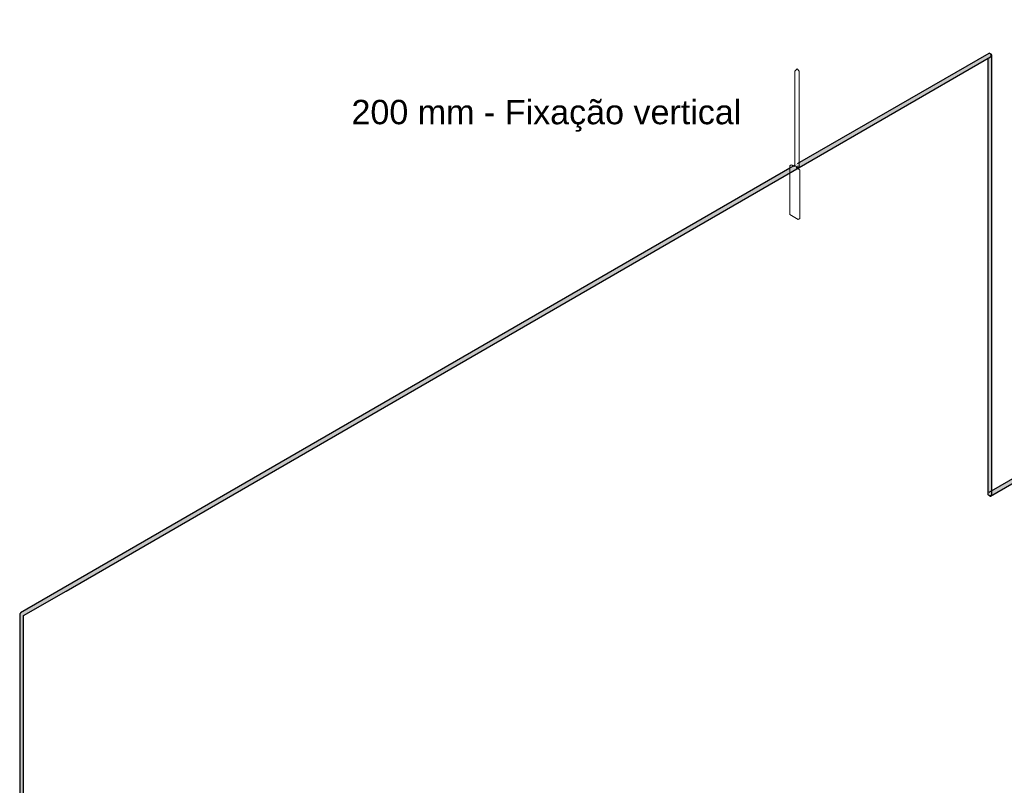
# Model space of a CAD drawing. Header units: millimetres. Extents: x 4477830 to 4478275, y -30323838 to -30323445.
# Tile 67 of 124: x 4477988.48 to 4477996.55, y -30323474.34 to -30323468.06. Entities that reach past the tile are written whole.
import ezdxf

# ---------------------------------------------------------------- set-up
doc = ezdxf.new("R2010")
doc.units = ezdxf.units.MM
doc.linetypes.add('NULL', pattern=[0])
for name, color, linetype, lineweight in [('PR-Captor', 9, 'Continuous', 18), ('PR-Condutos', 150, 'Continuous', 25), ('Textos', 7, 'Continuous', 9)]:
    doc.layers.add(name, color=color, linetype=linetype, lineweight=lineweight)
doc.styles.add('ARIAL', font='arial.ttf')

msp = doc.modelspace()

# ---------------------------------------------------------------- hatches: boundary and pattern name
at = {"layer": 'PR-Condutos', "linetype": 'Continuous', "true_color": 0x105689}
for points in [[(4477996.4264, -30323471.9391), (4478003.1412, -30323468.0635), (4478003.1373, -30323468.0645)], [(4478003.1459, -30323468.065), (4477996.435, -30323471.9396), (4478003.094, -30323468.1016), (4477996.4397, -30323471.9435), (4478003.0308, -30323468.1457), (4478003.1335, -30323468.0788), (4478003.1507, -30323468.0689)], [(4477996.4418, -30323471.9677), (4478003.1527, -30323468.0931), (4477996.445, -30323471.9654)], [(4478003.1569, -30323468.0806), (4478003.1545, -30323468.0744), (4477996.4436, -30323471.949)], [(4477996.445, -30323471.9654), (4478003.156, -30323468.0909), (4477996.4465, -30323471.961)], [(4478003.1434, -30323468.0981), (4477996.445, -30323471.9654), (4478003.1202, -30323468.1119)], [(4478003.142, -30323468.095), (4478003.1569, -30323468.0806), (4478003.1105, -30323468.1074), (4477996.446, -30323471.9552), (4478003.1014, -30323468.1188)], [(4478003.1434, -30323468.0981), (4478003.1575, -30323468.0864), (4477996.4465, -30323471.961)], [(4477996.4513, -30323471.9302), (4478003.1459, -30323468.065), (4478003.1412, -30323468.0635), (4477996.4697, -30323471.9141), (4477996.4513, -30323471.9259)], [(4477996.4513, -30323471.9582), (4478003.1575, -30323468.0864), (4477996.4522, -30323471.9516)], [(4478003.094, -30323468.1016), (4477996.4513, -30323471.9302), (4477996.4513, -30323471.9368)], [(4478003.1105, -30323468.1074), (4477996.457, -30323471.9413), (4477996.4513, -30323471.9521)], [(4478003.0308, -30323468.1457), (4477996.4513, -30323471.9368), (4477996.4513, -30323471.9445)], [(4478003.0308, -30323468.1457), (4477996.535, -30323471.8962), (4478003.0296, -30323468.1465)], [(4477994.8556, -30323469.246), (4477996.4303, -30323468.3381), (4477996.4264, -30323468.3391)], [(4477996.4418, -30323468.3677), (4477996.446, -30323468.3552), (4477996.435, -30323468.3396), (4477994.8711, -30323469.2425), (4477994.8728, -30323469.2559), (4477996.4188, -30323468.3633), (4477994.8711, -30323469.257), (4477996.4188, -30323468.3708), (4477994.8677, -30323469.2664), (4477996.4188, -30323468.3709), (4477994.8677, -30323469.2665), (4477996.4188, -30323468.3769), (4477994.8677, -30323469.2726), (4477996.4188, -30323468.377), (4477994.8677, -30323469.2726), (4477996.4188, -30323468.3805), (4477994.8742, -30323469.2723)], [(4477996.435, -30323468.3396), (4477996.4303, -30323468.3381), (4477994.8711, -30323469.237), (4477994.8711, -30323469.2425)], [(4477996.4188, -30323468.3633), (4477994.8728, -30323469.2559), (4477994.8711, -30323469.257)], [(4477994.8711, -30323469.2745), (4477996.4418, -30323468.3677), (4477994.8741, -30323469.2724)], [(4477996.4188, -30323468.3708), (4477994.8746, -30323469.255), (4477994.8711, -30323469.2644)], [(4477996.4188, -30323468.3769), (4477994.8782, -30323469.2605), (4477994.8711, -30323469.2706)], [(4477996.4188, -30323468.377), (4477994.8757, -30323469.2679), (4477994.8711, -30323469.2706)], [(4477996.4188, -30323468.3805), (4477994.8757, -30323469.268), (4477994.8715, -30323469.2739)], [(4477996.4188, -30323468.3709), (4477994.8752, -30323469.2621), (4477994.8752, -30323469.2622)], [(4477996.4188, -30323468.381), (4477996.4188, -30323471.9545), (4477996.4261, -30323471.9609), (4477996.4324, -30323468.3744), (4477996.4212, -30323468.3796)], [(4477996.4453, -30323468.3657), (4477996.4324, -30323468.3623), (4477996.4324, -30323468.3731), (4477996.4298, -30323469.8198), (4477996.4324, -30323471.9356), (4477996.4324, -30323471.9623), (4477996.4495, -30323471.9573), (4477996.4478, -30323469.8151)], [(4477996.4495, -30323468.3573), (4477996.4453, -30323468.3646), (4477996.4478, -30323469.8151)], [(4477996.4496, -30323471.9257), (4477996.4495, -30323471.9573), (4477996.4513, -30323471.9535), (4477996.4513, -30323468.3535), (4477996.4495, -30323468.3573), (4477996.4478, -30323469.8151)], [(4477994.8544, -30323469.2802), (4477994.8677, -30323469.2594), (4477994.8461, -30323469.2739), (4477994.8257, -30323469.2759), (4477994.8642, -30323469.2465), (4477994.8365, -30323469.2651), (4477994.8365, -30323469.2625), (4477988.4941, -30323472.9243), (4477988.4893, -30323472.9227), (4477994.8595, -30323469.2449), (4477988.4854, -30323472.9238), (4477988.4827, -30323472.9311), (4477988.5056, -30323472.9457), (4477994.7949, -30323469.3181)], [(4477994.8365, -30323469.257), (4477988.4854, -30323472.9238), (4477994.7949, -30323469.2822)], [(4477994.8365, -30323469.2597), (4477994.8365, -30323469.2582), (4477988.4893, -30323472.9227), (4477994.7949, -30323469.2865)], [(4477994.8365, -30323469.2625), (4477988.4893, -30323472.9227), (4477988.4941, -30323472.9243), (4477994.8133, -30323469.2759)], [(4477994.8742, -30323469.2723), (4477988.5102, -30323472.943), (4477988.5041, -30323472.9501)], [(4477994.871, -30323469.2746), (4477988.5102, -30323472.9466), (4477988.5102, -30323472.947)], [(4477994.8575, -30323469.282), (4477988.8579, -30323472.7459), (4477994.7949, -30323469.3185)], [(4477994.8629, -30323469.2759), (4477994.7949, -30323469.3181), (4477994.8575, -30323469.282)], [(4477994.8596, -30323469.245), (4477994.8318, -30323469.2609), (4477994.8365, -30323469.2625)], [(4477994.869, -30323469.2505), (4477994.8412, -30323469.2664), (4477994.8451, -30323469.2719)], [(4477994.8548, -30323469.2739), (4477994.8677, -30323469.2664), (4477994.8677, -30323469.259), (4477994.8451, -30323469.2719)], [(4477996.4261, -30323471.9609), (4477996.4324, -30323471.9623), (4477996.4298, -30323469.8198)], [(4477988.4788, -30323476.5255), (4477988.4825, -30323476.5444), (4477988.4882, -30323472.9465), (4477988.4882, -30323476.4965), (4477988.4882, -30323476.5465), (4477988.4949, -30323476.5471), (4477988.5015, -30323472.9521), (4477988.5055, -30323473.7814), (4477988.5068, -30323472.9436), (4477988.4837, -30323472.9303), (4477988.4777, -30323472.9372), (4477988.4777, -30323476.5372), (4477988.4788, -30323472.9411), (4477988.4825, -30323472.9444)], [(4477988.4777, -30323476.5258), (4477988.4788, -30323476.5276), (4477988.4825, -30323472.9444), (4477988.4788, -30323472.9411)], [(4477988.4827, -30323476.5253), (4477988.4882, -30323476.5465), (4477988.4882, -30323476.5133), (4477988.4882, -30323472.9465), (4477988.4826, -30323476.4819)], [(4477988.4949, -30323476.5471), (4477988.5015, -30323476.5461), (4477988.5015, -30323472.9461)], [(4477988.5068, -30323476.5436), (4477988.5055, -30323473.7814), (4477988.5015, -30323472.9461), (4477988.5015, -30323476.5307)], [(4477988.5091, -30323473.7789), (4477988.5068, -30323472.9436), (4477988.5055, -30323473.7814), (4477988.5068, -30323476.5436), (4477988.5102, -30323476.5362), (4477988.5102, -30323472.947), (4477988.5099, -30323472.9472)], [(4477988.5091, -30323473.7789), (4477988.5098, -30323472.9472), (4477988.5068, -30323472.9436)]]:
    msp.add_hatch(color=146, dxfattribs=at).paths.add_polyline_path(points)

# ---------------------------------------------------------------- linework, layer by layer
at = {"layer": 'PR-Captor', "color": 251}
for p, q in [((4477994.8538, -30323468.4659), (4477994.8365, -30323468.4859)), ((4477994.8365, -30323468.4859), (4477994.8365, -30323468.5059)), ((4477994.8365, -30323468.5059), (4477994.8365, -30323468.7561)), ((4477994.8711, -30323468.4859), (4477994.8538, -30323468.4659)), ((4477994.8711, -30323468.5059), (4477994.8711, -30323468.4859)), ((4477994.8711, -30323468.747), (4477994.8711, -30323468.5059)), ((4477994.8711, -30323469.2154), (4477994.8711, -30323468.747)), ((4477994.8365, -30323468.7561), (4477994.8365, -30323469.2045)), ((4477994.8365, -30323469.2045), (4477994.8365, -30323469.2237)), ((4477994.8365, -30323469.2237), (4477994.8365, -30323469.2373)), ((4477994.8711, -30323469.237), (4477994.8711, -30323469.2154)), ((4477994.807, -30323469.2529), (4477994.7949, -30323469.2599)), ((4477994.7949, -30323469.2599), (4477994.7949, -30323469.2619)), ((4477994.7949, -30323469.2619), (4477994.7949, -30323469.2739)), ((4477994.7949, -30323469.2739), (4477994.7949, -30323469.281)), ((4477994.7949, -30323469.281), (4477994.7949, -30323469.3185)), ((4477994.814, -30323469.2569), (4477994.807, -30323469.2529)), ((4477994.8253, -30323469.2634), (4477994.814, -30323469.2569)), ((4477994.8365, -30323469.2373), (4477994.8365, -30323469.251)), ((4477994.8365, -30323469.251), (4477994.8365, -30323469.257)), ((4477994.8365, -30323469.257), (4477994.8365, -30323469.2699)), ((4477994.8469, -30323469.2759), (4477994.8677, -30323469.2759)), ((4477994.8578, -30323469.2822), (4477994.8469, -30323469.2759)), ((4477994.8592, -30323469.283), (4477994.8578, -30323469.2822)), ((4477994.8677, -30323469.2879), (4477994.8592, -30323469.283)), ((4477994.8677, -30323469.2759), (4477994.8688, -30323469.2759)), ((4477994.8677, -30323469.2765), (4477994.8677, -30323469.2759)), ((4477994.8677, -30323469.277), (4477994.8677, -30323469.2765)), ((4477994.8677, -30323469.2879), (4477994.8677, -30323469.277)), ((4477994.8688, -30323469.2885), (4477994.8677, -30323469.2879)), ((4477994.8688, -30323469.2759), (4477994.8692, -30323469.2759)), ((4477994.8711, -30323469.2899), (4477994.8688, -30323469.2885)), ((4477994.8692, -30323469.2759), (4477994.8711, -30323469.2759)), ((4477994.8711, -30323469.2419), (4477994.8711, -30323469.237)), ((4477994.8711, -30323469.2488), (4477994.8711, -30323469.2419)), ((4477994.8711, -30323469.2516), (4477994.8711, -30323469.2488)), ((4477994.8711, -30323469.2522), (4477994.8711, -30323469.2516)), ((4477994.8711, -30323469.2535), (4477994.8711, -30323469.2522)), ((4477994.8711, -30323469.2739), (4477994.8711, -30323469.2535)), ((4477994.8711, -30323469.2745), (4477994.8711, -30323469.2739)), ((4477994.8711, -30323469.2759), (4477994.8711, -30323469.2745)), ((4477994.8763, -30323469.2929), (4477994.8711, -30323469.2899)), ((4477994.8763, -30323469.6929), (4477994.8763, -30323469.2929)), ((4477994.7949, -30323469.3185), (4477994.7949, -30323469.3285)), ((4477994.7949, -30323469.3285), (4477994.7949, -30323469.508)), ((4477994.7949, -30323469.508), (4477994.7949, -30323469.6599)), ((4477994.7949, -30323469.6599), (4477994.8642, -30323469.6999)), ((4477994.8642, -30323469.6999), (4477994.8763, -30323469.6929))]:
    msp.add_line(p, q, dxfattribs=at)
at = {"layer": 'PR-Condutos'}
for p, q in [((4477996.4418, -30323471.9677), (4478003.1527, -30323468.0931)), ((4477996.4264, -30323468.3391), (4477994.8556, -30323469.246)), ((4477996.4303, -30323468.3381), (4477996.4264, -30323468.3391)), ((4477996.435, -30323468.3396), (4477996.4303, -30323468.3381)), ((4477996.4397, -30323468.3435), (4477996.435, -30323468.3396)), ((4477996.4399, -30323468.3438), (4477996.4397, -30323468.3435)), ((4477996.4401, -30323468.3441), (4477996.4399, -30323468.3438)), ((4477996.4436, -30323468.349), (4477996.4401, -30323468.3441)), ((4477996.4404, -30323468.3441), (4477996.4401, -30323468.3441)), ((4477996.4408, -30323468.3442), (4477996.4404, -30323468.3441)), ((4477996.4465, -30323468.3463), (4477996.4408, -30323468.3442)), ((4477994.8723, -30323469.2739), (4477996.4418, -30323468.3677)), ((4477996.4188, -30323468.381), (4477996.4188, -30323468.384)), ((4477996.4188, -30323468.384), (4477996.4188, -30323468.4432)), ((4477996.4418, -30323468.3677), (4477996.445, -30323468.3654)), ((4477996.446, -30323468.3552), (4477996.4436, -30323468.349)), ((4477996.445, -30323468.3654), (4477996.4465, -30323468.361)), ((4477996.4465, -30323468.361), (4477996.446, -30323468.3552)), ((4477996.4502, -30323468.3496), (4477996.4465, -30323468.3463)), ((4477996.4513, -30323468.3535), (4477996.4502, -30323468.3496)), ((4477996.4513, -30323469.8142), (4477996.4513, -30323468.3535)), ((4477996.4188, -30323468.4432), (4477996.4188, -30323471.9545)), ((4477994.7949, -30323469.281), (4477988.4854, -30323472.9238)), ((4477988.8579, -30323472.7463), (4477994.871, -30323469.2746)), ((4477994.8038, -30323469.2759), (4477994.7949, -30323469.281)), ((4477994.8253, -30323469.2634), (4477994.8038, -30323469.2759)), ((4477994.8365, -30323469.257), (4477994.8253, -30323469.2634)), ((4477994.8728, -30323469.2559), (4477994.8711, -30323469.2535)), ((4477994.8711, -30323469.2745), (4477994.8723, -30323469.2739)), ((4477994.8711, -30323469.2745), (4477994.872, -30323469.2739)), ((4477994.872, -30323469.2739), (4477994.8742, -30323469.2723)), ((4477994.8752, -30323469.2621), (4477994.8728, -30323469.2559)), ((4477994.8742, -30323469.2723), (4477994.8757, -30323469.2679)), ((4477996.4513, -30323471.9247), (4477996.4513, -30323469.8142)), ((4477996.6799, -30323471.7927), (4477996.4264, -30323471.9391)), ((4477996.4188, -30323471.9545), (4477996.4212, -30323471.9581)), ((4477996.4212, -30323471.9581), (4477996.4261, -30323471.9609)), ((4477996.4261, -30323471.9609), (4477996.4299, -30323471.9618)), ((4477996.4299, -30323471.9618), (4477996.4324, -30323471.9623)), ((4477996.4299, -30323471.9618), (4477996.4305, -30323471.9624)), ((4477996.4305, -30323471.9624), (4477996.4326, -30323471.9647)), ((4477996.4324, -30323471.9623), (4477996.4392, -30323471.9621)), ((4477996.4326, -30323471.9647), (4477996.4374, -30323471.9674)), ((4477996.4374, -30323471.9674), (4477996.4418, -30323471.9677)), ((4477996.4392, -30323471.9621), (4477996.4453, -30323471.9603)), ((4477996.4453, -30323471.9603), (4477996.4495, -30323471.9573)), ((4477996.4495, -30323471.9573), (4477996.4513, -30323471.9535)), ((4477996.4513, -30323471.9535), (4477996.4513, -30323471.9247)), ((4477988.5102, -30323472.947), (4477988.8579, -30323472.7463)), ((4477988.4795, -30323472.9334), (4477988.4777, -30323472.9372)), ((4477988.4777, -30323472.9372), (4477988.4777, -30323476.5372)), ((4477988.4827, -30323472.9311), (4477988.4795, -30323472.9334)), ((4477988.483, -30323472.9272), (4477988.4827, -30323472.9311)), ((4477988.4837, -30323472.9303), (4477988.4827, -30323472.9311)), ((4477988.4854, -30323472.9238), (4477988.483, -30323472.9272)), ((4477988.5102, -30323473.7781), (4477988.5102, -30323472.947)), ((4477988.5102, -30323476.5362), (4477988.5102, -30323473.7781))]:
    msp.add_line(p, q, dxfattribs=at)

# ---------------------------------------------------------------- texts
at = {"layer": 'Textos', "linetype": 'NULL', "insert": (4477994.3974, -30323468.9819), "char_height": 0.2, "width": 6.396341, "attachment_point": 9, "line_spacing_factor": 0.6, "style": 'ARIAL'}
msp.add_mtext('200 mm - Fixação vertical', dxfattribs=at)

doc.saveas('drawing.dxf')
